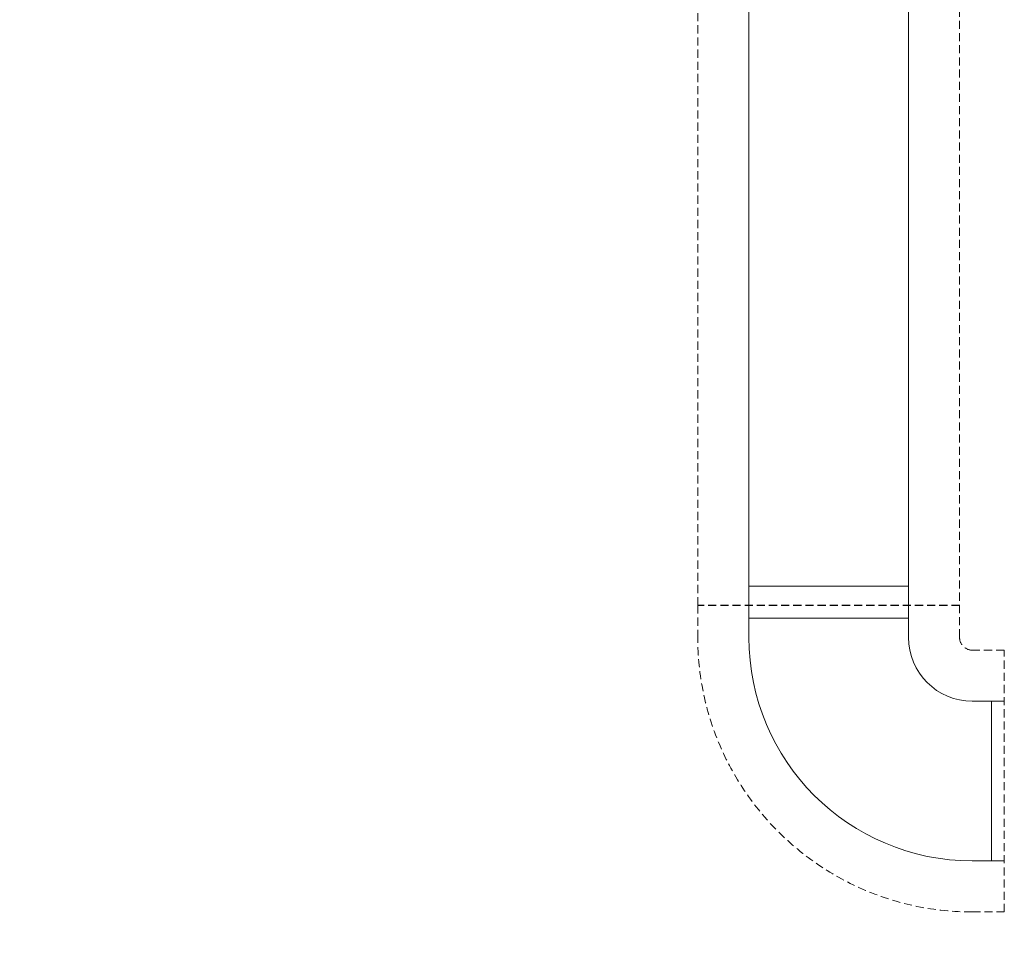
# Model space of a CAD drawing. Header units: millimetres. Extents: x -3034 to 546681, y -100001 to 133386.
# Tile 89 of 173: x 84742 to 86284, y -14452 to -12990. Entities that reach past the tile are written whole.
import ezdxf

# ---------------------------------------------------------------- set-up
doc = ezdxf.new("R2010")
doc.units = ezdxf.units.MM
doc.linetypes.add('ACAD_ISO03W100', pattern=[150, 60, -90])
doc.linetypes.add('DASHED', pattern=[19.05, 12.7, -6.35])
for name, color, linetype in [('___INST__AR_podstawy', 3, 'Continuous'), ('ELEK CIENKIE', 80, 'Continuous'), ('ELEK ODGROMÓWKA', 214, 'Continuous'), ('FLUID-C4-INS', 7, 'Continuous')]:
    doc.layers.add(name, color=color, linetype=linetype)

# ---------------------------------------------------------------- blocks, each defined once
blk = doc.blocks.new('iglice')
at = {"layer": 'ELEK CIENKIE', "color": 232, "linetype": 'ACAD_ISO03W100', "ltscale": 3}
blk.add_circle((-27813.9, 9135.3), 7540, dxfattribs=at)
blk = doc.blocks.new('wentDACH')
at = {"color": 8, "linetype": 'ByBlock', "lineweight": 9}
for p, q in [((-100150.8, 33838.1, 4851.8), (-100150.8, 29494.1, 4851.8)), ((-99900.8, 29494.1, 4851.8), (-99900.8, 33838.1, 4851.8)), ((-100150.8, 29493.7, 4851.8), (-100150.8, 29443.7, 4851.8)), ((-99900.8, 29443.7, 4851.8), (-99900.8, 29493.7, 4851.8)), ((-99750.8, 29343.7, 4851.8), (-99800.8, 29343.7, 4851.8)), ((-99800.8, 29093.7, 4851.8), (-99750.8, 29093.7, 4851.8))]:
    blk.add_line(p, q, dxfattribs=at)
at = {"color": 8, "linetype": 'Continuous', "lineweight": 9}
for p, q in [((-100150.8, 29524.1, 4851.8), (-99900.8, 29524.1, 4851.8)), ((-100150.8, 29473.7, 4851.8), (-99900.8, 29473.7, 4851.8)), ((-99770.8, 29093.7, 4851.8), (-99770.8, 29343.7, 4851.8))]:
    blk.add_line(p, q, dxfattribs=at)
at = {"color": 8, "linetype": 'ByBlock', "lineweight": 9, "extrusion": (0, -1.22465e-16, -1)}
blk.add_ellipse((-99800.8, 29443.7, 4851.8), major_axis=(0, -350), ratio=1, start_param=0, end_param=1.570796, dxfattribs=at)
blk.add_ellipse((-99800.8, 29443.7, 4851.8), major_axis=(0, -350), ratio=1, start_param=0, end_param=1.570796, dxfattribs=at)
at = {"color": 8, "linetype": 'ByBlock', "lineweight": 9, "extrusion": (-3.50325e-47, -1.22465e-16, -1)}
blk.add_ellipse((-99800.8, 29443.7, 4851.8), major_axis=(0, -100), ratio=1, start_param=0, end_param=1.570796, dxfattribs=at)
blk.add_ellipse((-99800.8, 29443.7, 4851.8), major_axis=(0, -100), ratio=1, start_param=0, end_param=1.570796, dxfattribs=at)
at = {"layer": 'FLUID-C4-INS', "color": 8, "linetype": 'DASHED', "lineweight": 9}
for p, q in [((-100230.8, 29494.1, 4851.8), (-100230.8, 33838.1, 4851.8)), ((-99820.8, 33838.1, 4851.8), (-99820.8, 29494.1, 4851.8)), ((-99820.8, 29494.1, 4851.8), (-100230.8, 29494.1, 4851.8)), ((-99820.8, 29493.7, 4851.8), (-100230.8, 29493.7, 4851.8)), ((-100230.8, 29493.7, 4851.8), (-100230.8, 29443.7, 4851.8)), ((-99820.8, 29443.7, 4851.8), (-99820.8, 29493.7, 4851.8)), ((-99750.8, 29423.7, 4851.8), (-99800.8, 29423.7, 4851.8)), ((-99750.8, 29013.7, 4851.8), (-99750.8, 29423.7, 4851.8)), ((-99800.8, 29013.7, 4851.8), (-99750.8, 29013.7, 4851.8))]:
    blk.add_line(p, q, dxfattribs=at)
at = {"layer": 'FLUID-C4-INS', "color": 8, "linetype": 'DASHED', "lineweight": 9, "extrusion": (0, -1.22465e-16, -1)}
for major_axis in [(0, -430), (0, -20)]:
    blk.add_ellipse((-99800.8, 29443.7, 4851.8), major_axis=major_axis, ratio=1, start_param=0, end_param=1.570796, dxfattribs=at)

msp = doc.modelspace()

# ---------------------------------------------------------------- block references
at = {"layer": '___INST__AR_podstawy', "color": 210, "lineweight": 40}
msp.add_blockref('wentDACH', (186034.592, -43400.942), dxfattribs=at)
at = {"layer": 'ELEK ODGROMÓWKA'}
msp.add_blockref('iglice', (111335.99, -24243.943), dxfattribs=at)

doc.saveas('drawing.dxf')
